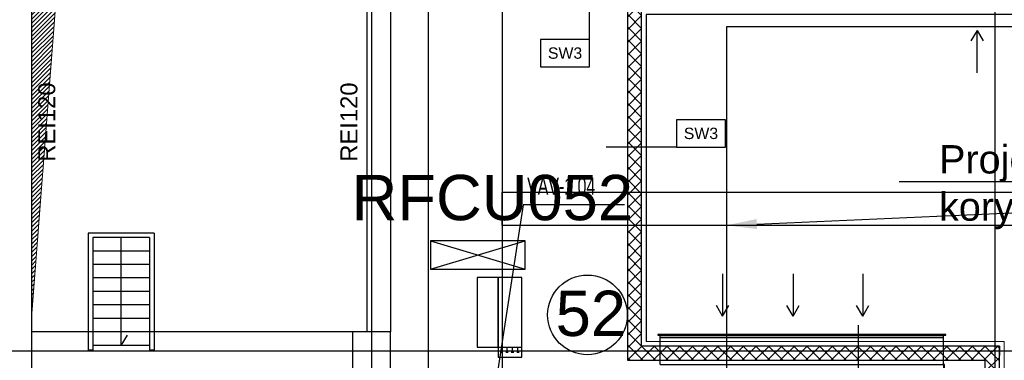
# Model space of a CAD drawing. Header units: centimetres. Extents: x -149939 to 48626, y -46000 to 152985.
# Tile 82 of 256: x -62865 to -52439, y 70900 to 74507. Entities that reach past the tile are written whole.
import ezdxf
from ezdxf import colors
from ezdxf.entities.mleader import LeaderData, LeaderLine
from ezdxf.math import Vec2, Vec3

# ---------------------------------------------------------------- set-up
doc = ezdxf.new("R2010")
doc.units = ezdxf.units.CM
doc.header["$LTSCALE"] = 50
for name, pattern in [('CADVENT_HIDDEN', [0.8, 0.25, -0.55]), ('Kondygnacja  -0_5$0$HIDDEN', [9.525, 6.35, -3.175]), ('Kondygnacja  -0_5$0$HIDDEN2', [4.7625, 3.175, -1.5875]), ('Osie rzutów$0$DASHDOT2', [12.7, 6.35, -3.175, 0, -3.175])]:
    doc.linetypes.add(name, pattern=pattern)
for name, color, linetype in [('bgde-wywiewEXP', 5, 'Continuous'), ('bgde-wywiewHIDDEN', 7, 'Continuous'), ('bgde_AJ_strzałki', 7, 'Continuous'), ('bgde_urządzenia', 7, 'Continuous'), ('bgde_VAV', 7, 'Continuous'), ('Kondygnacja  -0_5$0$ARCH_GK', 8, 'Continuous'), ('Kondygnacja  -0_5$0$ARCH_INFO_ODPORNOŚĆ OGNIOWA', 8, 'Continuous'), ('Kondygnacja  -0_5$0$ARCH_INFO_OPISY_PRZEGRODY', 8, 'Continuous'), ('Kondygnacja  -0_5$0$ARCH_KONSTR_POWYŻEJ RZUTU', 8, 'Kondygnacja  -0_5$0$HIDDEN'), ('Kondygnacja  -0_5$0$ARCH_KONSTR_POWYŻEJ RZUTU_IST', 8, 'Kondygnacja  -0_5$0$HIDDEN2'), ('Kondygnacja  -0_5$0$ARCH_MUROWANE_IST', 8, 'Continuous'), ('Kondygnacja  -0_5$0$ARCH_SCHODY_IST', 8, 'Continuous'), ('Kondygnacja  -0_5$0$ARCH_WIDOK_IST', 8, 'Continuous'), ('Kondygnacja  -0_5$0$ARCH_ŚLUSARKA_DRZWI', 8, 'Continuous'), ('Kondygnacja  -0_5$0$ARCH_ŻELBET_IST', 8, 'Continuous'), ('Osie rzutów$0$ARCH_INFO_OSIE_IST', 8, 'Osie rzutów$0$DASHDOT2'), ('Osie rzutów$0$ARCH_INFO_OSIE_OPISY_IST', 8, 'Continuous')]:
    doc.layers.add(name, color=color, linetype=linetype)
doc.layers.add('Kondygnacja  -0_5$0$ARCH_WIDOK', color=8, linetype='Continuous', lineweight=13)
doc.layers.add('RFCU', color=6, linetype='Continuous', lineweight=30)
doc.styles.add('Arial', font='ARIAL.TTF')
doc.styles.add('Kondygnacja  -0_5$0$Arial', font='ARIAL.TTF')

# ---------------------------------------------------------------- blocks, each defined once
blk = doc.blocks.new('Osie rzutów')
at = {"layer": 'Osie rzutów$0$ARCH_INFO_OSIE_IST', "ltscale": 10}
for p, q in [((6200, 12510), (6200, 4800)), ((6200, 12510), (6200, 4571.18)), ((6260, 12510), (6260, 4623.26)), ((6860, 12510), (6860, 4623.26)), ((4436.04, 11600), (13655, 11600))]:
    blk.add_line(p, q, dxfattribs=at)
blk = doc.blocks.new('Kondygnacja  -0_5$0$konstrukcja istniejąca -0.5')
at = {"layer": 'Kondygnacja  -0_5$0$ARCH_KONSTR_POWYŻEJ RZUTU_IST', "ltscale": 10}
blk.add_line((6288.5, 4975), (6288.5, 12225), dxfattribs=at)
for points in [[(6338.5, 12175), (6338.5, 11025)], [(7382, 11732.9), (6338.5, 11732.9), (6338.5, 11767.9), (7382, 11767.9)]]:
    blk.add_lwpolyline(points, dxfattribs=at)
blk = doc.blocks.new('strzałki2')
at = {"layer": 'bgde_AJ_strzałki'}
for p, q in [((0, 687), (-65, 575, 1393)), ((0, 237), (0, 687)), ((0, 687), (65, 575, 1393))]:
    blk.add_line(p, q, dxfattribs=at)
blk = doc.blocks.new('G$C29507607')
at = {"layer": 'bgde_urządzenia'}
for p, q in [((1311.8, 6677.7, -349.8), (1311.8, 6603.9, -349.8)), ((1334.1, 6677.7, -349.8), (1311.8, 6677.7, -349.8)), ((1334.1, 6603.9, -349.8), (1334.1, 6677.7, -349.8)), ((1334.1, 6677.7, -349.8), (1334.1, 6593.2, -349.8)), ((1359.3, 6677.7, -349.8), (1334.1, 6677.7, -349.8)), ((1359.3, 6593.2, -349.8), (1359.3, 6677.7, -349.8)), ((1311.8, 6603.9, -349.8), (1334.1, 6603.9, -349.8)), ((1334.1, 6603.9, -349.8), (1359.3, 6603.9, -349.8)), ((1337.9, 6598.7, -349.8), (1337.9, 6603.9, -349.8)), ((1343.7, 6598.7, -349.8), (1343.7, 6603.9, -349.8)), ((1349.4, 6598.7, -349.8), (1349.4, 6603.9, -349.8)), ((1355.1, 6598.7, -349.8), (1355.1, 6603.9, -349.8)), ((1334.1, 6593.2, -349.8), (1359.3, 6593.2, -349.8)), ((1336.7, 6598.7, -349.8), (1339.2, 6598.7, -349.8)), ((1342.4, 6598.7, -349.8), (1344.9, 6598.7, -349.8)), ((1348.1, 6598.7, -349.8), (1350.6, 6598.7, -349.8)), ((1353.8, 6598.7, -349.8), (1356.3, 6598.7, -349.8))]:
    blk.add_line(p, q, dxfattribs=at)

msp = doc.modelspace()

# ---------------------------------------------------------------- hatches: boundary and pattern name
at = {"layer": 'Kondygnacja  -0_5$0$ARCH_GK', "linetype": 'Continuous'}
h = msp.add_hatch(dxfattribs=at)
h.set_pattern_fill('ANSI37', color=256, scale=30, style=0)
h.set_pattern_definition([(45, (-121140, -45000), (-67.35192, 67.35192), []), (135, (-121140, -45000), (-67.35192, -67.35192), [])])
h.paths.add_polyline_path([(-56430, 70900), (-56280, 71050), (-56280, 74610), (-56355, 74644.167), (-56430, 74610)], flags=0)
h = msp.add_hatch(dxfattribs=at)
h.set_pattern_fill('ANSI37', color=256, scale=30, style=0)
h.set_pattern_definition([(45, (-121140, -45000), (-67.35192, 67.35192), []), (135, (-121140, -45000), (-67.35192, -67.35192), [])])
h.paths.add_polyline_path([(-56280, 71050), (-56430, 70900), (-52640, 70900), (-52490, 71050)], flags=0)
h = msp.add_hatch(dxfattribs=at)
h.set_pattern_fill('ANSI37', color=256, scale=30, angle=-360, style=0)
h.set_pattern_definition([(45, (-121140, -45000), (-67.35192, 67.35192), []), (135, (-121140, -45000), (-67.35192, -67.35192), [])])
h.paths.add_polyline_path([(-52490, 71050), (-52640, 70900), (-52640, 65000), (-52531.667, 65000), (-52490, 65050)], flags=0)
h.paths.add_polyline_path([(-52490, 64950), (-52531.667, 65000), (-52640, 65000), (-52640, 56160), (-52490, 56010)], flags=0)
at = {"layer": 'Kondygnacja  -0_5$0$ARCH_WIDOK'}
h = msp.add_hatch(dxfattribs=at)
h.set_pattern_fill('ANSI31', color=256, scale=10, angle=-180, style=0)
h.set_pattern_definition([(225, (-121140, 9150), (22.45064, -22.45064), [])])
h.paths.add_polyline_path([(-62740, 71350), (-62740, 76950), (-59340, 76950), (-62335.997, 76565.735)])

# ---------------------------------------------------------------- linework, layer by layer
at = {"layer": 'bgde-wywiewEXP', "linetype": 'Continuous'}
msp.add_lwpolyline([(-56107.605, 71166.037), (-53057.605, 71166.037), (-53057.605, 71172.037), (-56107.605, 71172.037)], close=True, dxfattribs=at)
for points in [[(-56082.605, 70855.037), (-53082.605, 70855.037), (-53082.605, 69855.037), (-53072.605, 69855.037), (-53072.605, 70855.037), (-53082.605, 70855.037), (-53082.605, 71142.037), (-56082.605, 71142.037), (-56082.605, 71166.037)], [(-56082.605, 70855.037), (-56082.605, 71142.037), (-53082.605, 71142.037), (-53082.605, 71166.037)]]:
    msp.add_lwpolyline(points, dxfattribs=at)
at = {"layer": 'bgde-wywiewHIDDEN', "linetype": 'CADVENT_HIDDEN'}
for points in [[(-56107.605, 71166.037), (-53057.605, 71166.037), (-53057.605, 71172.037), (-56107.605, 71172.037)], [(-56107.605, 71166.037), (-56107.605, 71166.037)], [(-56082.605, 71142.037), (-56082.605, 71142.037)]]:
    msp.add_lwpolyline(points, close=True, dxfattribs=at)
for points in [[(-56082.605, 71142.037), (-53082.605, 71142.037), (-53082.605, 71166.037), (-56082.605, 71166.037), (-53082.605, 71166.037)], [(-56082.605, 71142.037), (-56082.605, 71166.037)]]:
    msp.add_lwpolyline(points, dxfattribs=at)
at = {"layer": 'bgde_VAV'}
for p, q in [((-57534.452, 72546.301), (-57824.176, 70657.208)), ((-56461.271, 72546.301), (-57534.452, 72546.301))]:
    msp.add_line(p, q, dxfattribs=at)
at = {"layer": 'Kondygnacja  -0_5$0$ARCH_GK', "linetype": 'Continuous'}
for p, q in [((-56430, 74610), (-56430, 70900)), ((-56280, 71050), (-56280, 74610)), ((-52490, 71050), (-56280, 71050)), ((-52490, 71050), (-52490, 70950)), ((-52490, 65050), (-52490, 71050)), ((-56430, 70900), (-52640, 70900)), ((-52640, 56160), (-52640, 70900))]:
    msp.add_line(p, q, dxfattribs=at)
at = {"layer": 'Kondygnacja  -0_5$0$ARCH_INFO_OPISY_PRZEGRODY'}
for points in [[(-56830.063, 74296.059), (-56830.063, 75010.338)], [(-55910.954, 73157.849), (-56656.32, 73157.849)], [(-53982.557, 70581.578), (-53982.557, 71270.962)]]:
    msp.add_lwpolyline(points, dxfattribs=at)
for points in [[(-57350.063, 74008.059), (-56830.063, 74008.059), (-56830.063, 74296.059), (-57350.063, 74296.059), (-57350.063, 74008.059)], [(-55910.954, 73157.849), (-55390.954, 73157.849), (-55390.954, 73445.849), (-55910.954, 73445.849), (-55910.954, 73157.849)]]:
    msp.add_lwpolyline(points, close=True, dxfattribs=at)
at = {"layer": 'Kondygnacja  -0_5$0$ARCH_MUROWANE_IST', "ltscale": 4}
for p, q in [((-62740, 76950), (-62740, 63500)), ((-59190, 76800), (-59190, 72420)), ((-58940, 76800), (-58940, 72420)), ((-59190, 72420), (-59190, 71200)), ((-58940, 72420), (-58940, 71200))]:
    msp.add_line(p, q, dxfattribs=at)
at = {"layer": 'Kondygnacja  -0_5$0$ARCH_SCHODY_IST'}
for p, q in [((-61440, 72246.4), (-62140, 72246.4)), ((-62140, 72246.4), (-62140, 71007.6)), ((-62090, 72200), (-62090, 71007.6)), ((-61490, 72200), (-62090, 72200)), ((-61490, 72200), (-62090, 72200)), ((-61790, 71057.6), (-61790, 72196.4)), ((-61490, 72200), (-61490, 71007.6)), ((-61440, 72246.4), (-61440, 71007.6)), ((-61490, 72057.2), (-62090, 72057.2)), ((-61490, 72057.2), (-62090, 72057.2)), ((-61490, 72057.2), (-62090, 72057.2)), ((-61490, 71914.4), (-62090, 71914.4)), ((-61490, 71771.6), (-62090, 71771.6)), ((-61490, 71628.8), (-62090, 71628.8)), ((-61490, 71486), (-62090, 71486)), ((-61490, 71343.2), (-62090, 71343.2)), ((-61490, 71200.4), (-62090, 71200.4)), ((-61790, 71057.6), (-61722.306, 71165.296)), ((-62090, 71007.6), (-62140, 71007.6)), ((-61490, 71057.6), (-62090, 71057.6)), ((-61440, 71007.6), (-61490, 71007.6))]:
    msp.add_line(p, q, dxfattribs=at)
at = {"layer": 'Kondygnacja  -0_5$0$ARCH_WIDOK'}
for p, q in [((-56230, 71100), (-52440, 71100)), ((-52440, 71100), (-52440, 55960))]:
    msp.add_line(p, q, dxfattribs=at)
msp.add_lwpolyline([(-62740, 71350), (-62740, 76950), (-59340, 76950), (-62335.997, 76565.735), (-62740, 71350)], dxfattribs=at)
at = {"layer": 'Kondygnacja  -0_5$0$ARCH_WIDOK_IST'}
msp.add_line((-59340, 71200), (-62740, 71200), dxfattribs=at)
at = {"layer": 'Kondygnacja  -0_5$0$ARCH_ŚLUSARKA_DRZWI'}
msp.add_lwpolyline([(-9822.864, 74560), (-12840, 74560), (-12840, 74560), (-14240.186, 74560), (-14240.186, 74560), (-56230, 74560), (-56230, 71100)], dxfattribs=at)
at = {"layer": 'Kondygnacja  -0_5$0$ARCH_ŻELBET_IST', "ltscale": 4}
msp.add_lwpolyline([(-59340, 70800), (-58940, 70800), (-58940, 71200), (-59340, 71200)], close=True, dxfattribs=at)
msp.add_lwpolyline([(-59340, 70800), (-58940, 70800), (-58940, 71200), (-59340, 71200)], close=True, dxfattribs=at)
msp.add_lwpolyline([(-59340, 70800), (-58940, 70800), (-58940, 71200), (-59340, 71200)], close=True, dxfattribs=at)
at = {"layer": 'RFCU', "color": 94}
for p, q in [((-27970, 74430), (-55380, 74430)), ((-55380, 74430), (-55380, 30780))]:
    msp.add_line(p, q, dxfattribs=at)
at = {"layer": 'RFCU'}
for p, q in [((-57513.556, 72163.287), (-58513.556, 72163.287)), ((-58513.556, 72163.287), (-58513.556, 71863.287)), ((-58513.556, 71863.287), (-57513.556, 72163.287)), ((-58513.556, 72163.287), (-57513.556, 71863.287)), ((-57513.556, 72163.287), (-58513.556, 72163.287)), ((-58513.556, 72163.287), (-58513.556, 71863.287)), ((-58513.556, 71863.287), (-57513.556, 72163.287)), ((-58513.556, 72163.287), (-57513.556, 71863.287)), ((-57513.556, 71863.287), (-57513.556, 72163.287)), ((-57513.556, 71863.287), (-57513.556, 72163.287)), ((-58513.556, 71863.287), (-57513.556, 71863.287)), ((-58513.556, 71863.287), (-57513.556, 71863.287))]:
    msp.add_line(p, q, dxfattribs=at)
msp.add_circle((-56852.812, 71381.228), 421.787, dxfattribs=at)

# ---------------------------------------------------------------- block references
at = {"layer": 'bgde_AJ_strzałki', "xscale": -1}
msp.add_blockref('strzałki2', (-52727.388, 73706.756, 1010), dxfattribs=at)
at = {"layer": 'bgde_AJ_strzałki', "rotation": 180}
for p in [(-55421.616, 72054.311, 1812.959), (-54675.357, 72054.311, 1812.959), (-53937.827, 72054.311, 1812.959)]:
    msp.add_blockref('strzałki2', p, dxfattribs=at)
at = {"layer": 'Kondygnacja  -0_5$0$ARCH_KONSTR_POWYŻEJ RZUTU', "xscale": 10, "yscale": 10, "zscale": 10}
msp.add_blockref('Kondygnacja  -0_5$0$konstrukcja istniejąca -0.5', (-121140, -45000), dxfattribs=at)
at = {"layer": 'Osie rzutów$0$ARCH_INFO_OSIE_OPISY_IST', "color": 30, "xscale": 10, "yscale": 10, "zscale": 10}
msp.add_blockref('Osie rzutów', (-121140, -45000), dxfattribs=at)
at = {"layer": 'RFCU', "color": 5, "xscale": 10, "yscale": 10, "zscale": 10}
msp.add_blockref('G$C29507607', (-71140, 5000), dxfattribs=at)

# ---------------------------------------------------------------- texts
at = {"layer": 'bgde_VAV', "width": 0.7}
msp.add_text('VAV-1.04', height=180, dxfattribs=at).set_placement((-57491.509, 72654.604, 1920))
at = {"layer": 'Kondygnacja  -0_5$0$ARCH_INFO_ODPORNOŚĆ OGNIOWA', "char_height": 180, "width": 533.32525, "attachment_point": 5, "rotation": 90, "style": 'Kondygnacja  -0_5$0$Arial'}
for insert in [(-62727.648, 73422.29), (-59527.765, 73422.29)]:
    msp.add_mtext('\\PREI120', dxfattribs=dict(at, insert=insert))
at = {"layer": 'Kondygnacja  -0_5$0$ARCH_INFO_OPISY_PRZEGRODY', "char_height": 120, "width": 520, "attachment_point": 5, "style": 'Kondygnacja  -0_5$0$Arial'}
for insert in [(-57090.063, 74152.059), (-55650.954, 73301.849)]:
    msp.add_mtext('SW3', dxfattribs=dict(at, insert=insert))
at = {"layer": 'RFCU', "char_height": 480, "attachment_point": 1, "style": 'Arial'}
for s, insert, width in [('RFCU052', (-59350.467, 72863.389), 10742.22846), ('52', (-57189.94, 71637.324), 727.77721)]:
    msp.add_mtext(s, dxfattribs=dict(at, insert=insert, width=width))

# ---------------------------------------------------------------- leaders
at = {"layer": 'RFCU', "color": 94, "lineweight": 0}
ml = msp.add_multileader_mtext('Standard', dxfattribs=at)
ml.set_content('{\\fArial CE|b0|i0|c238|p34;\\C94;Projektowana trasa kablowa z korytka 50mm\\Pkorytko należy pomalować na kolor czarny}')
ml.set_leader_properties()
ml.build(insert=Vec2(0, 0))
ml.multileader.update_dxf_attribs({"text_right_attachment_type": 6, "dogleg_length": 0.36, "arrow_head_size": 320})
ctx = ml.context
ctx.base_point, ctx.char_height, ctx.arrow_head_size, ctx.plane_origin = Vec3(-53132, 72983.342, 0), 300, 320, Vec3(-51300.606, 69978.693, 0)
ctx.right_attachment = 6
notes = []
notes.append((ctx, [(1, (1, 1, 0), (-44871.296, 72788.629, 0), (-1, 0), 0.36, [(0, [(-55380, 72328.947, 0)], 0, []), (1, [(-43673.25, 74430, 0)], 0, [])])]))
ctx.mtext.insert, ctx.mtext.flow_direction = Vec3(-53130, 73178.056, 0), 5
for ctx, leaders in notes:
    for number, flags, end, landing, length, lines in leaders:
        leader = LeaderData()
        leader.index, (leader.has_last_leader_line, leader.has_dogleg_vector, leader.attachment_direction) = number, flags
        leader.last_leader_point, leader.dogleg_vector, leader.dogleg_length = Vec3(end), Vec3(landing), length
        for number, points, colour, breaks in lines:
            line = LeaderLine()
            line.index, line.vertices, line.color, line.breaks = number, Vec3.list(points), colors.encode_raw_color(colour), breaks
            leader.lines.append(line)
        ctx.leaders.append(leader)

doc.saveas('drawing.dxf')
